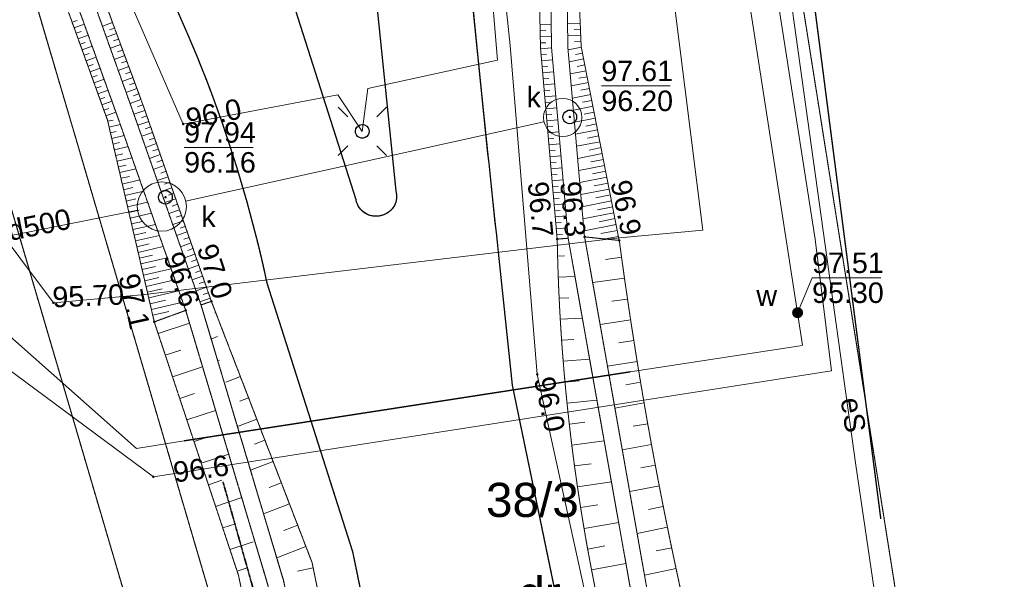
# Model space of a CAD drawing. Extents: x 7422214 to 7520672, y 5676479 to 5816239.
# Tile 11 of 42: x 7474299 to 7477901, y 5772619 to 5774667. Entities that reach past the tile are written whole.
import ezdxf
from ezdxf.enums import TextEntityAlignment as Align

# ---------------------------------------------------------------- set-up
doc = ezdxf.new("R2010")
doc.units = 0
for name, pattern in [('BORDER', [1.75, 0.5, -0.25, 0.5, -0.25, 0, -0.25]), ('DASHED', [0.75, 0.5, -0.25]), ('PRZER2-1', [1.5, 1, -0.5]), ('PRZER2_5-1', [1.75, 1.25, -0.5]), ('PRZER3-1', [2, 1.5, -0.5]), ('PRZER3-2', [2.5, 1.5, -1])]:
    doc.linetypes.add(name, pattern=pattern)
doc.layers.get('0').update_dxf_attribs({"linetype": 'CONTINUOUS'})
doc.layers.add('!!mapa dcp', color=254, linetype='CONTINUOUS', lineweight=25)
doc.layers.add('- AGP-1_WYMIARY', color=230, linetype='CONTINUOUS', lineweight=9)
doc.layers.add('Granica_opracowania', color=12, linetype='DASHED')
doc.styles.add('Arial', font='arial.ttf')

# ---------------------------------------------------------------- blocks, each defined once
blk = doc.blocks.new('GSPWPN1')
blk.add_hatch(color=0).paths.add_polyline_path([(-0.045, 0), (-0.043467, -0.011647), (-0.038971, -0.0225), (-0.03182, -0.03182), (-0.0225, -0.038971), (-0.011647, -0.043467), (0, -0.045), (0.011647, -0.043467), (0.0225, -0.038971), (0.03182, -0.03182), (0.038971, -0.0225), (0.043467, -0.011647), (0.045, 0), (0.043467, 0.011647), (0.038971, 0.0225), (0.03182, 0.03182), (0.0225, 0.038971), (0.011647, 0.043467), (0, 0.045), (-0.011647, 0.043467), (-0.0225, 0.038971), (-0.03182, 0.03182), (-0.038971, 0.0225), (-0.043467, 0.011647)])
blk = doc.blocks.new('GUPESH1')
blk.add_hatch(color=0).paths.add_polyline_path([(-0.045, 0), (-0.043467, -0.011647), (-0.038971, -0.0225), (-0.03182, -0.03182), (-0.0225, -0.038971), (-0.011647, -0.043467), (0, -0.045), (0.011647, -0.043467), (0.0225, -0.038971), (0.03182, -0.03182), (0.038971, -0.0225), (0.043467, -0.011647), (0.045, 0), (0.043467, 0.011647), (0.038971, 0.0225), (0.03182, 0.03182), (0.0225, 0.038971), (0.011647, 0.043467), (0, 0.045), (-0.011647, 0.043467), (-0.0225, 0.038971), (-0.03182, 0.03182), (-0.038971, 0.0225), (-0.043467, 0.011647)])
blk = doc.blocks.new('GUPGSH1')
blk.add_hatch(color=0).paths.add_polyline_path([(-0.045, 0), (-0.043467, -0.011647), (-0.038971, -0.0225), (-0.03182, -0.03182), (-0.0225, -0.038971), (-0.011647, -0.043467), (0, -0.045), (0.011647, -0.043467), (0.0225, -0.038971), (0.03182, -0.03182), (0.038971, -0.0225), (0.043467, -0.011647), (0.045, 0), (0.043467, 0.011647), (0.038971, 0.0225), (0.03182, 0.03182), (0.0225, 0.038971), (0.011647, 0.043467), (0, 0.045), (-0.011647, 0.043467), (-0.0225, 0.038971), (-0.03182, 0.03182), (-0.038971, 0.0225), (-0.043467, 0.011647)])
blk = doc.blocks.new('GUPKSH1')
blk.add_hatch(color=0).paths.add_polyline_path([(-0.045, 0), (-0.043467, -0.011647), (-0.038971, -0.0225), (-0.03182, -0.03182), (-0.0225, -0.038971), (-0.011647, -0.043467), (0, -0.045), (0.011647, -0.043467), (0.0225, -0.038971), (0.03182, -0.03182), (0.038971, -0.0225), (0.043467, -0.011647), (0.045, 0), (0.043467, 0.011647), (0.038971, 0.0225), (0.03182, 0.03182), (0.0225, 0.038971), (0.011647, 0.043467), (0, 0.045), (-0.011647, 0.043467), (-0.0225, 0.038971), (-0.03182, 0.03182), (-0.038971, 0.0225), (-0.043467, 0.011647)])
blk = doc.blocks.new('GUPWSH1')
blk.add_hatch(color=0).paths.add_polyline_path([(-0.045, 0), (-0.043467, -0.011647), (-0.038971, -0.0225), (-0.03182, -0.03182), (-0.0225, -0.038971), (-0.011647, -0.043467), (0, -0.045), (0.011647, -0.043467), (0.0225, -0.038971), (0.03182, -0.03182), (0.038971, -0.0225), (0.043467, -0.011647), (0.045, 0), (0.043467, 0.011647), (0.038971, 0.0225), (0.03182, 0.03182), (0.0225, 0.038971), (0.011647, 0.043467), (0, 0.045), (-0.011647, 0.043467), (-0.0225, 0.038971), (-0.03182, 0.03182), (-0.038971, 0.0225), (-0.043467, 0.011647)])
blk = doc.blocks.new('GUPKWZ1_1')
at = {"color": 0}
blk.add_lwpolyline([(0, 0.25), (0.064705, 0.241481), (0.125, 0.216506), (0.176777, 0.176777), (0.216506, 0.125), (0.241481, 0.064705), (0.25, 0), (0.241481, -0.064705), (0.216506, -0.125), (0.176777, -0.176777), (0.125, -0.216506), (0.064705, -0.241481), (0, -0.25), (-0.064705, -0.241481), (-0.125, -0.216506), (-0.176777, -0.176777), (-0.216506, -0.125), (-0.241481, -0.064705), (-0.25, 0), (-0.241481, 0.064705), (-0.216506, 0.125), (-0.176777, 0.176777), (-0.125, 0.216506), (-0.064705, 0.241481)], close=True, dxfattribs=at)
blk = doc.blocks.new('GUPISL1_9')
at = {"color": 0}
for points in [[(-0.883883, 0.883883), (-0.53033, 0.53033)], [(0.883883, 0.883883), (0.53033, 0.53033)], [(-0.883883, -0.883883), (-0.53033, -0.53033)], [(0.883883, -0.883883), (0.53033, -0.53033)]]:
    blk.add_lwpolyline(points, dxfattribs=at)
blk.add_lwpolyline([(0, 0.25), (0.085505, 0.234922), (0.160697, 0.19151), (0.216507, 0.125), (0.241482, 0.064705), (0.25, 0), (0.241482, -0.064705), (0.216507, -0.125), (0.170042, -0.183262), (0.10847, -0.225242), (0.03726, -0.247207), (-0.03726, -0.247207), (-0.10847, -0.225242), (-0.170042, -0.183262), (-0.216507, -0.125), (-0.243732, -0.05563), (-0.2493, 0.018682), (-0.232718, 0.091335), (-0.195458, 0.155872), (-0.14083, 0.20656), (-0.07369, 0.238893)], close=True, dxfattribs=at)
blk = doc.blocks.new('GUPWZA1')
blk.add_hatch(color=0).paths.add_polyline_path([(-0.2, 0), (-0.193185, -0.051764), (-0.173205, -0.1), (-0.141421, -0.141421), (-0.1, -0.173205), (-0.051764, -0.193185), (0, -0.2), (0.051764, -0.193185), (0.1, -0.173205), (0.141421, -0.141421), (0.173205, -0.1), (0.193185, -0.051764), (0.2, 0), (0.193185, 0.051764), (0.173205, 0.1), (0.141421, 0.141421), (0.1, 0.173205), (0.051764, 0.193185), (0, 0.2), (-0.051764, 0.193185), (-0.1, 0.173205), (-0.141421, 0.141421), (-0.173205, 0.1), (-0.193185, 0.051764)])
blk = doc.blocks.new('mapa dcp')
at = {"layer": '!!mapa dcp', "color": 252, "linetype": 'PRZER3-1', "lineweight": 18}
for points in [[(-5644.1, 14020.2), (-5033, 12386.4), (-3643, 8670), (-3585.5, 8516), (-3322, 7811), (-1925.1, 4077.1), (-909, 1172), (411, -2620), (788.9, -3887.9), (2230.4, -8794.3)], [(2541.2, -8794.3), (2240.9, -7771.9), (1071.9, -3789.9), (720.9, -2600.9), (37.9, -638.9), (-645.1, 1324.1), (-1643.1, 4190.1), (-3351.1, 8686.1), (-4700.3, 12240), (-5376.3, 14020.2)], [(32419.2, 254.5), (20836.4, -423.2), (6777.6, -1245.9), (6091.9, -1531.9), (4653.9, -1656.9), (3658.1, -2863.3), (4420.7, -7677.7), (4597.2, -8794.3)], [(2230.4, -8794.3), (788.9, -3887.9), (411, -2620), (-405.7, -2667), (-423.7, -2651), (-1503.1, -1731.2), (-6036, -2002.8), (-3196.6, -7039.9), (-1150.3, -8794.3)], [(4597.2, -8794.3), (4420.7, -7677.7), (3658.1, -2863.3), (3591.1, -2433.4), (1203, -2572.8), (720.9, -2600.9), (1071.9, -3789.9), (2240.9, -7771.9), (2541.2, -8794.3)], [(3516.3, -8794.3), (3469.9, -8568.9), (3266.9, -7587.9), (3065.9, -6616.9), (2864.9, -5647.9), (2661.9, -4668.9), (2610.9, -4182.9)], [(1762.9, -4291.9), (2076.9, -5277.9), (2317.9, -6451.9), (2516.9, -7409.9), (2718.9, -8389.9), (2802.7, -8794.3)]]:
    blk.add_lwpolyline(points, dxfattribs=at)
at = {"layer": '!!mapa dcp', "color": 252, "linetype": 'Continuous', "lineweight": 18}
for points in [[(2541.2, -8794.3), (2240.9, -7771.9), (1071.9, -3789.9), (720.9, -2600.9), (37.9, -638.9), (-645.1, 1324.1), (-1643.1, 4190.1), (-3351.1, 8686.1), (-3643, 8670), (-1925.1, 4077.1), (-909, 1172), (411, -2620), (788.9, -3887.9), (2230.4, -8794.3)], [(16837.9, 1276.1), (16715.9, 1290.1), (15307.9, 1168.1), (14334.9, 1147.1), (13207.9, 1056.1), (12900.9, 1014.1), (12864.9, 434.1), (12858.9, -252.9), (12876.9, -687.9), (10500.9, -849.9), (9245.9, -912.9), (6897.9, -1074.9), (4398.9, -1231.9), (3916.9, -1768.9), (3611.9, -2127.9), (3263.9, -2589.9), (3643.9, -2992.9), (3917.9, -4961.9), (4092.9, -6145.9), (4513.9, -8553.9), (4551.2, -8794.3)], [(21183.9, -187.9), (18291.9, -373.9), (16995.9, -466.9), (16792.9, -419.9), (16641.9, -459.9), (14629.9, -580.9), (13257.9, -704.9), (13038.9, -747.9), (10867.9, -913.9), (10515.9, -934.9), (10283.9, -949.9), (7891.9, -1094.9), (4402.9, -1274.9), (3419.9, -2501.9), (3421.9, -2566.9), (3434.9, -2634.9), (3563.9, -2896.9), (3605.9, -3088.9), (3768.9, -4134.9), (3828.9, -4616.9), (1348.9, -5004.9), (54.9, -4045.9)], [(32419.2, -5575.6), (30932.3, -6454.4), (4420.7, -7677.7), (3658.1, -2863.3), (4653.9, -1656.9), (6091.9, -1531.9), (6777.6, -1245.9), (32419.2, 254.5)], [(-1570.1, -118.9), (-1538.1, -707.9), (-1735.1, -774.9), (-1533.1, -818.9), (-1494.1, -1339.9), (-948.1, -1399.9), (-535.1, -1594.9), (86.9, -2269.9), (776.9, -2711.9), (899.9, -2790.9), (1209.9, -3143.9), (1457.9, -3713.9), (2022.9, -3606.9), (2112.9, -3740.9), (2132.9, -3583.9), (2606.9, -3479.9), (2563.9, -2954.9), (2658.9, -2524.9), (3016.9, -2041.9), (3140.9, -1964.9)], [(-5760.4, -1438.7), (-5655.3, -2120.9), (-4840.3, -3134.1), (-4532.7, -3086.4), (-3149.2, -2872.2), (-1319.1, -2588.8), (-26.9, -3736.2), (1286.6, -4901.6), (1461.9, -4873.8), (3092.4, -4621), (3714.8, -4525), (3723.6, -4523.2), (3705, -4404.4), (3470.8, -2892.5), (4610.3, -1564.1), (5554.9, -1423.9), (6020.5, -1309.8), (6385.5, -737.8)], [(3828.2, -2094.8), (3531.9, -2450.9), (3204.9, -2879.9), (3357.9, -4102.9), (3053.9, -4129.9), (1317.9, -4337.9), (982.9, -4367.9), (-413.1, -2501.9), (-1136.1, -2179.9), (-3116.2, -2410.8), (-4620.1, -2581.4), (-4702.1, -2589.9), (-5171.1, -2247.9), (-5564.1, -1899.8)], [(3140.9, -1964.9), (2691.9, -2572.9), (2611.9, -3032.9), (2653.9, -3426.9), (2752.9, -4629.9), (3181.9, -6587.9), (3638.5, -8794.3)], [(2230.4, -8794.3), (788.9, -3887.9), (411, -2620), (-405.7, -2667), (-423.7, -2651), (548.2, -8794.3)], [(1051.6, -3341.4), (1070, -3334.8)], [(1058.8, -3361.5), (1095.7, -3348.2)], [(1162.4, -3356.3), (1199.3, -3342.7)], [(2863.9, -3346.4), (2910.3, -3344.4)], [(1066.1, -3381.7), (1084.5, -3375)], [(1176.9, -3396.6), (1214.1, -3382.9)], [(1206.7, -3362.8), (1188.2, -3369.6)], [(2763.2, -3350.6), (2804, -3349.7)], [(2763.6, -3372.6), (2783.9, -3372.2)], [(2911.2, -3366.5), (2887.7, -3367.5)], [(1073.4, -3401.8), (1110.2, -3388.5)], [(1080.6, -3422), (1099.1, -3415.3)], [(1221.5, -3402.9), (1202.8, -3409.9)], [(2764.1, -3394.7), (2804.5, -3393.8)], [(2764.6, -3416.7), (2784.6, -3416.3)], [(2864.4, -3390.5), (2912.2, -3388.5)], [(2913.1, -3410.5), (2888.9, -3411.6)], [(1087.9, -3442.1), (1124.7, -3428.8)], [(1095.2, -3462.2), (1113.6, -3455.6)], [(1191.3, -3436.9), (1229, -3423)], [(1236.4, -3443.1), (1217.4, -3450.1)], [(2765.3, -3438.8), (2805.1, -3435.3)], [(2865.7, -3442), (2914.4, -3432.5)], [(2918.7, -3454.1), (2893.2, -3459.1)], [(1102.4, -3482.4), (1139.2, -3469.1)], [(1205.7, -3477.2), (1243.8, -3463.2)], [(1251.2, -3483.3), (1232.1, -3490.3)], [(2767.2, -3460.7), (2787.1, -3459)], [(2769.1, -3482.7), (2809, -3479.2)], [(2869.6, -3486.2), (2922.9, -3475.8)], [(1109.7, -3502.5), (1128.1, -3495.9)], [(1117, -3522.6), (1153.7, -3509.4)], [(1220.1, -3517.5), (1258.6, -3503.3)], [(1266, -3523.4), (1246.7, -3530.6)], [(2771, -3504.7), (2790.9, -3502.9)], [(2772.9, -3526.6), (2812.8, -3523.2)], [(2873.5, -3530.4), (2931.4, -3519.1)], [(2927.1, -3497.4), (2899.3, -3502.9)], [(1124.2, -3542.8), (1142.6, -3536.1)], [(1131.5, -3562.9), (1168.2, -3549.7)], [(1234.5, -3557.9), (1273.4, -3543.5)], [(1280.8, -3563.6), (1261.3, -3570.8)], [(2774.8, -3548.6), (2794.8, -3546.9)], [(2877.4, -3574.6), (2939.9, -3562.3)], [(2935.6, -3540.7), (2905.5, -3546.6)], [(1138.8, -3583), (1157.1, -3576.4)], [(1146, -3603.2), (1182.7, -3589.9)], [(1249, -3598.2), (1288.3, -3583.7)], [(2776.7, -3570.6), (2816.6, -3567.1)], [(2778.7, -3592.5), (2798.6, -3590.8)], [(2944.1, -3584), (2911.7, -3590.3)], [(1153.3, -3623.3), (1171.6, -3616.7)], [(1160.5, -3643.4), (1197.2, -3630.2)], [(1263.4, -3638.5), (1303.1, -3623.8)], [(1295.7, -3603.7), (1275.9, -3611)], [(2780.6, -3614.5), (2820.5, -3611)], [(2782.5, -3636.5), (2802.4, -3634.7)], [(2881.3, -3618.8), (2948.3, -3605.6)], [(2952.6, -3627.3), (2917.9, -3634.1)], [(1167.8, -3663.6), (1186.1, -3657)], [(1175.1, -3683.7), (1211.7, -3670.5)], [(1277.5, -3678.1), (1317.8, -3664)], [(1310.5, -3643.9), (1290.5, -3651.3)], [(2784.4, -3658.4), (2824.3, -3655)], [(2885.1, -3662.9), (2956.8, -3648.9)], [(2961, -3670.6), (2924.1, -3677.8)], [(1181.9, -3704), (1201.2, -3699.5)], [(1291.7, -3718.4), (1331.8, -3704.5)], [(1324.8, -3684.3), (1304.7, -3691.3)], [(1465.6, -3995.8), (2777.4, -3706.2)], [(2786.3, -3680.4), (2806.3, -3678.7)], [(2788.2, -3702.4), (2828.1, -3698.9)], [(2889, -3707.1), (2965.3, -3692.2)], [(1186.7, -3724.8), (1227.6, -3715.4)], [(1191.5, -3745.7), (1213.1, -3740.7)], [(1305.9, -3758.8), (1345.9, -3744.9)], [(1338.9, -3724.7), (1318.8, -3731.7)], [(2790.2, -3724.4), (2810.1, -3722.6)], [(2792.1, -3746.3), (2832, -3742.8)], [(2892.9, -3751.3), (2973.7, -3735.5)], [(2969.5, -3713.8), (2930.2, -3721.5)], [(1196.4, -3766.5), (1241.9, -3756)], [(1352.9, -3765.1), (1333, -3772.1)], [(2794, -3768.3), (2813.9, -3766.6)], [(2896.8, -3795.5), (2982.2, -3778.8)], [(2978, -3757.1), (2936.4, -3765.3)], [(1201.2, -3787.4), (1225.1, -3781.9)], [(1206, -3808.2), (1256.2, -3796.6)], [(1320.1, -3799.2), (1360, -3785.3)], [(1367, -3805.6), (1347.1, -3812.5)], [(2795.9, -3790.3), (2835.8, -3786.8)], [(2797.8, -3812.2), (2817.8, -3810.5)], [(2986.5, -3800.4), (2942.6, -3809)], [(1210.9, -3829.1), (1237.1, -3823)], [(1215.7, -3850), (1270.4, -3837.3)], [(1334.3, -3839.6), (1374, -3825.8)], [(1381.1, -3846), (1361.2, -3852.9)], [(2799.7, -3834.2), (2839.6, -3830.7)], [(2900.7, -3839.7), (2990.7, -3822)], [(2994.9, -3843.7), (2948.8, -3852.7)], [(1220.5, -3870.8), (1249.1, -3864.2)], [(1225.4, -3891.7), (1284.7, -3877.9)], [(1348.5, -3880), (1388.1, -3866.2)], [(1395.1, -3886.4), (1375.4, -3893.3)], [(2801.6, -3856.2), (2821.6, -3854.4)], [(2803.6, -3878.1), (2843.5, -3874.7)], [(2904.6, -3883.8), (2999.2, -3865.3)], [(3003.4, -3887), (2955, -3896.4)], [(1230.2, -3912.5), (1261, -3905.4)], [(1235, -3933.4), (1299, -3918.5)], [(1362.7, -3920.4), (1402.2, -3906.6)], [(2805.5, -3900.1), (2825.4, -3898.4)], [(2807.4, -3922.1), (2847.3, -3918.6)], [(2908.4, -3928), (3007.6, -3908.6)], [(1239.8, -3954.2), (1273, -3946.5)], [(1244.7, -3975.1), (1313.3, -3959.2)], [(1376.9, -3960.8), (1416.2, -3947.1)], [(1409.2, -3926.9), (1389.5, -3933.7)], [(2809.3, -3944), (2829.3, -3942.3)], [(2912.3, -3972.2), (3016.1, -3951.9)], [(3011.9, -3930.2), (2961.1, -3940.2)], [(1249.5, -3995.9), (1285, -3987.7)], [(1391.1, -4001.1), (1430.3, -3987.5)], [(1423.3, -3967.3), (1403.6, -3974.1)], [(2811.2, -3966), (2851.1, -3962.5)], [(2813.1, -3988), (2833.1, -3986.2)], [(2916.2, -4016.4), (3024.6, -3995.2)], [(3020.4, -3973.5), (2967.3, -3983.9)], [(333.6, -4220.2), (1292, -4028.7)], [(1254.3, -4016.8), (1327.6, -3999.8)], [(1259.2, -4037.6), (1297, -4028.9)], [(1405.3, -4041.5), (1444.4, -4027.9)], [(1437.3, -4007.7), (1417.8, -4014.5)], [(2815, -4009.9), (2855, -4006.5)], [(2817, -4031.9), (2836.9, -4030.2)], [(3028.8, -4016.8), (2973.5, -4027.6)], [(1264, -4058.5), (1341.9, -4040.4)], [(1419.5, -4081.9), (1458.4, -4068.4)], [(1451.4, -4048.2), (1431.9, -4054.9)], [(2818.9, -4053.9), (2858.8, -4050.4)], [(2920.1, -4060.6), (3033.1, -4038.5)], [(3037.3, -4060.1), (2979.7, -4071.4)], [(1268.8, -4079.3), (1308.9, -4070)], [(1273.7, -4100.2), (1356.2, -4081.1)], [(1465.5, -4088.6), (1446.1, -4095.3)], [(2820.8, -4075.9), (2840.8, -4074.1)], [(2822.7, -4097.8), (2862.6, -4094.3)], [(2924, -4104.7), (3041.5, -4081.7)], [(3045.8, -4103.4), (2985.8, -4115.1)], [(1278.5, -4121), (1320.9, -4111.2)], [(1283.3, -4141.9), (1370.5, -4121.7)], [(1433.7, -4122.3), (1472.5, -4108.8)], [(1479.5, -4129), (1460.2, -4135.8)], [(2824.6, -4119.8), (2844.6, -4118.1)], [(3050, -4125), (3001, -4134.6)], [(1288.2, -4162.7), (1332.9, -4152.4)], [(1293, -4183.6), (1384.8, -4162.3)], [(1447.9, -4162.7), (1486.6, -4149.2)], [(1493.6, -4169.5), (1474.3, -4176.2)], [(1297.8, -4204.4), (1344.9, -4193.5)], [(1302.7, -4225.3), (1399.1, -4203)], [(1462.1, -4203.1), (1500.6, -4189.7)], [(1507.7, -4209.9), (1488.5, -4216.6)], [(2827.4, -4197.2), (2852.4, -4196.6)], [(3061.6, -4201.6), (3001.9, -4210)], [(1307.5, -4246.2), (1356.9, -4234.7)], [(1312.3, -4267), (1413.4, -4243.6)], [(1476.3, -4243.5), (1514.7, -4230.1)], [(1317.2, -4287.9), (1368.8, -4275.9)], [(1322, -4308.7), (1427.6, -4284.2)], [(1490.5, -4283.8), (1528.8, -4270.5)], [(1521.7, -4250.3), (1502.6, -4257)], [(2829.8, -4274.2), (2890.8, -4271.9)], [(2955.6, -4294.4), (3072.4, -4277.9)], [(1326.8, -4329.6), (1380.8, -4317.1)], [(1504.7, -4324.2), (1542.9, -4311)], [(1535.8, -4290.8), (1516.7, -4297.4)], [(1331.7, -4350.4), (1441.9, -4324.9)], [(1519, -4364.6), (1556.9, -4351.4)], [(1549.9, -4331.2), (1530.9, -4337.8)], [(2833, -4351.2), (2868.6, -4349.4)], [(3083.1, -4354.2), (3026.1, -4362.3)], [(1336.5, -4371.3), (1392.8, -4358.2)], [(1341.3, -4392.1), (1456.2, -4365.5)], [(1346.1, -4413), (1404.8, -4399.4)], [(1577.1, -4405), (1573.1, -4406.6)], [(2837.1, -4428.2), (2917.8, -4424)], [(1366.1, -4480.7), (1480.9, -4442.6)], [(2982.8, -4448), (3094.6, -4430.4)], [(1560.3, -4500.7), (1583.3, -4491.9)], [(2842.1, -4505.1), (2886.6, -4502.1)], [(3106.6, -4506.6), (3051.4, -4515.2)], [(1392.4, -4559.8), (1448.6, -4541.1)], [(1418.7, -4638.8), (1528.6, -4602.2)], [(1584.2, -4580.8), (1591, -4578.1)], [(2847.9, -4581.9), (2944.4, -4574.1)], [(3009.6, -4599.7), (3118.5, -4582.7)], [(1613.7, -4658.6), (1667, -4638.1)], [(2854.5, -4658.7), (2906.1, -4653.7)], [(3131, -4658.7), (3077.2, -4668)], [(1444.9, -4717.8), (1498.7, -4699.9)], [(1696.9, -4715.8), (1664.5, -4728.3)], [(2861.9, -4735.4), (2971.2, -4724.9)], [(3036.8, -4753.2), (3144.1, -4734.7)], [(1471.2, -4796.8), (1576.4, -4761.9)], [(1656.1, -4820.8), (1726.9, -4793.5)], [(2870.3, -4812), (2927.3, -4805.5)], [(3157.2, -4810.6), (3103.7, -4819.8)], [(1497.4, -4875.9), (1548.8, -4858.8)], [(1756.8, -4871.2), (1718.4, -4886)], [(2879.3, -4888.5), (2997.5, -4873.1)], [(3064, -4906.6), (3170.8, -4886.5)], [(1523.7, -4954.9), (1624.1, -4921.5)], [(1704, -4980.8), (1786.7, -4948.9)], [(2889.3, -4965), (2950.1, -4957)], [(3185.1, -4962.2), (3131.3, -4972.3)], [(1549.9, -5033.9), (1599, -5017.6)], [(1816.7, -5026.6), (1772.3, -5043.7)], [(2900.2, -5041.2), (3024.1, -5022.9)], [(3090.9, -5058.4), (3199.4, -5037.9)], [(1576.2, -5112.9), (1671.9, -5081.1)], [(1751.9, -5140.9), (1846.6, -5104.3)], [(2911.6, -5117.4), (2974.4, -5107)], [(3213.9, -5113.6), (3159.3, -5124.7)], [(1602.5, -5192), (1649.1, -5176.5)], [(1876.6, -5182), (1826.2, -5201.5)], [(2924.2, -5193.5), (3050.6, -5172.5)], [(3118, -5211.8), (3229.3, -5189.1)], [(1628.7, -5271), (1713.6, -5242.8)], [(2937.5, -5269.4), (3000.6, -5257.8)], [(1799.8, -5300.9), (1906.5, -5259.7)], [(3244.7, -5264.6), (3188.1, -5276.1)], [(2951.4, -5345.2), (3077.2, -5322.1)], [(1655, -5350), (1691.5, -5337.9)], [(1933.2, -5338.4), (1875.7, -5350.3)], [(3145.2, -5365.1), (3260.6, -5340)]]:
    blk.add_lwpolyline(points, dxfattribs=at)
at = {"layer": '!!mapa dcp', "color": 252, "linetype": 'Continuous', "lineweight": 25}
for points in [[(2610.9, -4182.9, -0.002831), (2492.9, -3025.9, -0.099868), (2553.9, -2573.9, -0.13847), (2906.9, -2074.9, 0.066278), (3328.9, -1519.9, -0.107613), (3684.9, -1171.9, -0.111379), (4371.9, -944.9), (5654.9, -724.9, -0.049221), (6590.9, -631.9)], [(-3613.1, -2457.9, -0.186405), (-3364.1, -1652.9, -0.15411), (-2765.1, -1242.9, -0.044528), (-2405.1, -1191.9, -0.005229), (-1125.1, -1247.9, -0.172912), (-425.1, -1542.9, 0.059288), (155.9, -2177.9, 0.060059), (773.9, -2540.9, -0.109936), (1287.9, -2998.9, -0.070462), (1762.9, -4291.9)]]:
    blk.add_lwpolyline(points, format="xyb", dxfattribs=at)
at = {"layer": '!!mapa dcp', "color": 252, "linetype": 'PRZER3-1', "lineweight": 18}
for points in [[(2610.9, -4182.9, -0.002831), (2492.9, -3025.9, -0.099868), (2553.9, -2573.9, -0.13847), (2906.9, -2074.9, 0.066278), (3328.9, -1519.9, -0.107613), (3684.9, -1171.9, -0.111379), (4371.9, -944.9), (5654.9, -724.9, -0.049221), (6590.9, -631.9)], [(-3613.1, -2457.9, -0.186405), (-3364.1, -1652.9, -0.15411), (-2765.1, -1242.9, -0.044528), (-2405.1, -1191.9, -0.005229), (-1125.1, -1247.9, -0.172912), (-425.1, -1542.9, 0.059288), (155.9, -2177.9, 0.060059), (773.9, -2540.9, -0.109936), (1287.9, -2998.9, -0.070462), (1762.9, -4291.9)]]:
    blk.add_lwpolyline(points, format="xyb", dxfattribs=at)
at = {"layer": '!!mapa dcp', "color": 252, "linetype": 'Continuous', "lineweight": 18}
for points in [[(5280.9, -1141.9), (4401.9, -1306.9, 0.1919), (3717.9, -1721.9), (3398.9, -2119.9), (2985.9, -2598.9, 0.124877), (2894.9, -2985.9), (2913.9, -3429.9), (3052.9, -4139.9), (2925.9, -4126.9), (2864.9, -3432.9), (2858.9, -2914.9, -0.125643), (2989.9, -2523.9), (3409.9, -2045.9), (3714.9, -1656.9, -0.182398), (4376.9, -1271.9), (4633.9, -1211.9)], [(4621.9, -1153.9), (4358.9, -1213.9, 0.183154), (3670.9, -1616.9), (3363.9, -2007.9), (2938.9, -2491.9, 0.128109), (2798.9, -2910.9), (2804.9, -3432.9), (2865.9, -4131.9), (2825.9, -4134.9), (2764.9, -3434.9), (2753.9, -2903.9, -0.108875), (2860.9, -2523.9), (3337.9, -1974.9), (3637.9, -1590.9, -0.186636), (4359.9, -1170.9), (5208.9, -1004.9)]]:
    blk.add_lwpolyline(points, format="xyb", dxfattribs=at)
at = {"layer": '!!mapa dcp', "color": 252, "linetype": 'PRZER2_5-1', "lineweight": 18}
for points in [[(1560.9, -4362.9), (1314.9, -3655.9), (1149.9, -3208.9, 0.164173), (751.9, -2851.9), (130.9, -2503.9), (-206.1, -2183.9), (-543.1, -1804.9), (-713.1, -1643.9, 0.113319), (-1204.1, -1498.9), (-2568.1, -1458.9, 0.183661), (-3310.1, -1992.9), (-3320.1, -2053.9), (-3286.1, -2088.9), (-3223.1, -2089.9, -0.177622), (-2534.1, -1601.9), (-1189.1, -1645.9, -0.121729), (-798.1, -1758.9), (-634.1, -1903.9), (-292.1, -2297.9), (40.9, -2606.9), (692.9, -2980.9, -0.098298), (1018.9, -3250.9), (1180.9, -3699.9), (1351.9, -4437.9)], [(1522.9, -4375.9), (1273.9, -3667.9), (1112.9, -3217.9, 0.164961), (730.9, -2885.9), (104.9, -2529.9), (-195.1, -2255.9), (-570.1, -1825.9, 0.155879), (-909.1, -1596.9), (-1192.1, -1542.9), (-2550.1, -1501.9, 0.187392), (-3289.1, -2022.9), (-3247.1, -2064.9, -0.187613), (-2538.1, -1561.9), (-1198.1, -1602.9, -0.115763), (-777.1, -1721.9), (-612.1, -1867.9), (-237.1, -2297.9), (68.9, -2577.9), (698.9, -2935.9, -0.164755), (1058.9, -3245.9), (1217.9, -3687.9), (1466.9, -4395.9)], [(3670.4, -8794.3), (3434.9, -7657.9), (3028.9, -5699.9, -0.056044), (2825.9, -4134.9), (2865.9, -4131.9), (3185.9, -5934.9), (3702.9, -8418.9), (3780.5, -8794.3)], [(3841.2, -8794.3), (3760.9, -8406.9), (3243.9, -5922.9), (2925.9, -4126.9), (3052.9, -4139.9, 0.028772), (3390.9, -5900.9), (3986.4, -8794.3)]]:
    blk.add_lwpolyline(points, format="xyb", dxfattribs=at)
at = {"layer": '!!mapa dcp', "color": 252, "linetype": 'Continuous', "lineweight": 18}
blk.add_lwpolyline([(3591.1, -2433.4), (720.9, -2600.9), (1071.9, -3789.9), (2240.9, -7771.9), (4420.7, -7677.7), (3658.1, -2863.3)], close=True, dxfattribs=at)
at = {"layer": '!!mapa dcp', "color": 252, "linetype": 'Continuous', "lineweight": 25}
blk.add_lwpolyline([(2089.9, -3991.9), (1710.9, -2801.9, -0.511411), (1784.9, -2680.9), (1983.9, -2635.9, -0.475894), (2097.9, -2704.9), (2158.9, -3207.9), (2235.9, -3957.9, -0.410888), (2187.9, -4046.9, -0.459366)], format="xyb", close=True, dxfattribs=at)
at = {"layer": '!!mapa dcp', "color": 252, "linetype": 'PRZER3-1', "lineweight": 18}
blk.add_lwpolyline([(2089.9, -3991.9), (1710.9, -2801.9, -0.511411), (1784.9, -2680.9), (1983.9, -2635.9, -0.475894), (2097.9, -2704.9), (2158.9, -3207.9), (2235.9, -3957.9, -0.410888), (2187.9, -4046.9, -0.459366)], format="xyb", close=True, dxfattribs=at)
at = {"layer": '!!mapa dcp', "color": 252, "linetype": 'PRZER2-1', "lineweight": 18}
blk.add_lwpolyline([(2089.9, -3991.9), (1710.9, -2801.9, -0.511411), (1784.9, -2680.9), (1983.9, -2635.9, -0.475894), (2097.9, -2704.9), (2158.9, -3207.9), (2235.9, -3957.9, -0.410888), (2187.9, -4046.9, -0.459366)], format="xyb", close=True, dxfattribs=at)
at = {"layer": '!!mapa dcp', "color": 252, "linetype": 'Continuous', "lineweight": 13, "flags": 128}
for points in [[(2987.3, -3574.2), (3239.3, -3574.2)], [(1461.3, -3799.4), (1713.3, -3799.4)], [(3705, -4404.4), (3758.1, -4276.4), (4010.1, -4276.4)]]:
    blk.add_lwpolyline(points, dxfattribs=at)
at = {"layer": '!!mapa dcp', "color": 252, "linetype": 'Continuous', "lineweight": 18}
for points in [[(2845.9, -3760.1, -1), (2845.9, -3620.1, -1)], [(1379.5, -4106, -1), (1379.5, -3926, -1)]]:
    blk.add_lwpolyline(points, format="xyb", close=True, dxfattribs=at)
at = {"layer": '!!mapa dcp', "color": 252, "linetype": 'PRZER2-1', "lineweight": 18}
for points in [[(2865.9, -4131.9), (3185.9, -5934.9), (3702.9, -8418.9), (3780.5, -8794.3)], [(3841.2, -8794.3), (3760.9, -8406.9), (3243.9, -5922.9), (2925.9, -4126.9)], [(2540.8, -8794.3), (2226.9, -7291.9), (1824.9, -5384.9), (1522.9, -4375.9)], [(1466.9, -4395.9), (1766.9, -5398.9), (2168.9, -7303.9), (2480.3, -8794.3)]]:
    blk.add_lwpolyline(points, dxfattribs=at)
at = {"layer": '!!mapa dcp', "color": 252, "linetype": 'Continuous', "lineweight": 25}
for points in [[(3516.3, -8794.3), (3469.9, -8568.9), (3266.9, -7587.9), (3065.9, -6616.9), (2864.9, -5647.9), (2661.9, -4668.9), (2610.9, -4182.9)], [(1762.9, -4291.9), (2076.9, -5277.9), (2317.9, -6451.9), (2516.9, -7409.9), (2718.9, -8389.9), (2802.7, -8794.3)]]:
    blk.add_lwpolyline(points, dxfattribs=at)
at = {"layer": '!!mapa dcp', "color": 252, "linetype": 'PRZER2_5-1', "lineweight": 18}
for points in [[(2540.8, -8794.3), (2226.9, -7291.9), (1824.9, -5384.9), (1522.9, -4375.9), (1560.9, -4362.9), (1928.9, -5317.9), (2455.9, -7860.9), (2649, -8794.3)], [(2312.6, -8794.3), (1831.9, -6183.9), (1659.9, -5364.9), (1351.9, -4437.9), (1466.9, -4395.9), (1766.9, -5398.9), (2168.9, -7303.9), (2480.3, -8794.3)]]:
    blk.add_lwpolyline(points, dxfattribs=at)
at = {"layer": '!!mapa dcp', "color": 252, "linetype": 'Continuous', "lineweight": 35}
blk.add_lwpolyline([(1461.9, -4873.8), (3092.4, -4621)], dxfattribs=at)
at = {"layer": '!!mapa dcp', "color": 252, "linetype": 'PRZER3-2', "lineweight": 35}
blk.add_lwpolyline([(2011.7, -6470.4), (1603.1, -5022.2)], dxfattribs=at)
at = {"layer": '!!mapa dcp', "color": 252, "linetype": 'Continuous', "lineweight": 18, "xscale": 100, "yscale": 100, "zscale": 100}
blk.add_blockref('GUPISL1_9', (2112.9, -3740.9), dxfattribs=at)
at = {"layer": '!!mapa dcp', "color": 252, "linetype": 'Continuous', "lineweight": 13, "xscale": 100, "yscale": 100, "zscale": 100}
for p in [(2871.9, -3687.9), (1392.9, -3981.9)]:
    blk.add_blockref('GUPKWZ1_1', p, dxfattribs=at)
at = {"layer": '!!mapa dcp', "color": 252, "linetype": 'Continuous', "lineweight": 5, "xscale": 100, "yscale": 100, "zscale": 100}
for name, p in [('GUPESH1', (1457.9, -3713.9)), ('GUPKSH1', (2871.9, -3687.9)), ('GUPKSH1', (1392.9, -3981.9)), ('GSPWPN1', (2825.9, -4134.9)), ('GSPWPN1', (2925.9, -4126.9)), ('GSPWPN1', (3052.9, -4139.9)), ('GUPGSH1', (982.9, -4367.9)), ('GSPWPN1', (1466.9, -4395.9)), ('GSPWPN1', (1560.9, -4362.9)), ('GUPWZA1', (3705, -4404.4)), ('GUPWSH1', (3705, -4404.4)), ('GSPWPN1', (1351.9, -4437.9)), ('GUPESH1', (2752.9, -4629.9)), ('GUPESH1', (1348.9, -5004.9))]:
    blk.add_blockref(name, p, dxfattribs=at)
at = {"layer": '!!mapa dcp', "color": 252, "linetype": 'Continuous', "lineweight": 0, "style": 'Arial'}
for s, rotation, p in [('97.61', 360, (2987.3, -3557)), ('96.20', 360, (2987.3, -3666.5)), ('96.0', 11.5136, (1476.8, -3733.1)), ('97.94', 360, (1461.3, -3782.1)), ('96.16', 360, (1461.3, -3891.6)), ('97.51', 360, (3758.1, -4259.2)), ('97.1', 282.3608, (1221, -4270.8)), ('95.70', 2.3989, (980.9, -4385.2)), ('95.30', 360, (3758.1, -4368.7)), ('96.0', 282.183, (2740.3, -4647.4)), ('96.6', 7.6807, (1426.8, -5025.9))]:
    blk.add_text(s, height=75, rotation=rotation, dxfattribs=at).set_placement(p)
for s, rotation, p in [('k', 360, (2766.2, -3653)), ('96.9', 281.7296, (3061.7, -4127.1)), ('96.7', 275.6396, (2737.9, -4130.8)), ('96.3', 275.5342, (2856.2, -4129.8)), ('k', 360, (1576.4, -4090.3)), ('97.0', 287.9568, (1569.7, -4361.3)), ('96.6', 289.0915, (1451, -4390.4))]:
    blk.add_text(s, height=75, rotation=rotation, dxfattribs=at).set_placement(p, align=Align.RIGHT)
for s, rotation, p in [('kd500', 11.4609, (912.8, -4123.9)), ('eS', 278.6992, (3871.9, -4784.1))]:
    blk.add_text(s, height=75, rotation=rotation, dxfattribs=at).set_placement(p, align=Align.CENTER)
blk.add_text('w', height=75, dxfattribs=at).set_placement((3630, -4379.4), align=Align.RIGHT)
for s, p in [('38/3', (2735.1, -5151.8)), ('dr', (2760.9, -5495.3))]:
    blk.add_text(s, height=125, dxfattribs=at).set_placement(p, align=Align.CENTER)

msp = doc.modelspace()

# ---------------------------------------------------------------- linework, layer by layer
at = {"layer": '- AGP-1_WYMIARY', "color": 8, "linetype": 'BORDER', "ltscale": 1000}
msp.add_circle((7478973.5, 5777212.1), 7500, dxfattribs=at)
at = {"layer": 'Granica_opracowania', "color": 171, "linetype": 'DASHED', "ltscale": 5, "const_width": 5}
msp.add_lwpolyline([(7475547.1, 5787573.7), (7477448.8, 5772840.3)], dxfattribs=at)

# ---------------------------------------------------------------- block references
msp.add_blockref('mapa dcp', (7473439.4, 5777999.2))

doc.saveas('drawing.dxf')
